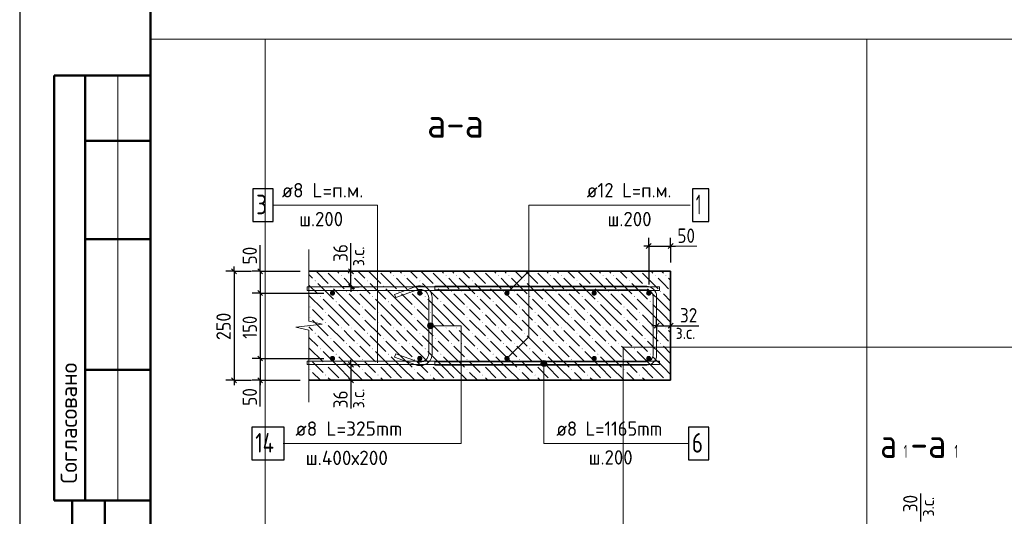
# Model space of a CAD drawing. Header units: millimetres. Extents: x 0 to 42000, y 0 to 29700.
# Tile 2 of 13: x 0 to 15048, y 8760 to 16353. Entities that reach past the tile are written whole.
import ezdxf

# ---------------------------------------------------------------- set-up
doc = ezdxf.new("R2010")
doc.units = ezdxf.units.MM
for name, color, linetype, lineweight in [('Standard', 7, 'Continuous', 25), ('ЖБ Стена верхний уровень', 7, 'Continuous', 35), ('Заголовок чертежа', 7, 'Continuous', 25), ('Позиционная метка линия выноска', 7, 'Continuous', 13), ('Примечания', 7, 'Continuous', 13), ('Стена обрамление П-обр.', 7, 'Continuous', 35), ('Стена фоновая арматура У1', 7, 'Continuous', 18), ('Стена фоновая арматура Х1', 7, 'Continuous', 35), ('Стена фоновая затяжка С-обр.', 52, 'Continuous', 25)]:
    doc.layers.add(name, color=color, linetype=linetype, lineweight=lineweight)
doc.layers.add('Размерная выноска', color=7, linetype='Continuous')
doc.styles.add('ISOCPEUR', font='txt')

msp = doc.modelspace()

# ---------------------------------------------------------------- hatches: boundary and pattern name
at = {"layer": 'ЖБ Стена верхний уровень', "linetype": 'Continuous', "lineweight": 18, "transparency": 33554687}
for points in [[(4510, 12360), (4517, 12367), (4523, 12360), (4517, 12354)], [(4910, 12440), (4917, 12447), (4923, 12440), (4917, 12434)], [(5070, 12440), (5077, 12447), (5083, 12440), (5077, 12434)], [(5310, 12360), (5317, 12367), (5323, 12360), (5317, 12354)], [(5710, 12440), (5717, 12447), (5723, 12440), (5717, 12434)], [(5870, 12440), (5877, 12447), (5883, 12440), (5877, 12434)], [(6110, 12360), (6117, 12367), (6123, 12360), (6117, 12354)], [(6510, 12440), (6517, 12447), (6523, 12440), (6517, 12434)], [(6670, 12440), (6677, 12447), (6683, 12440), (6677, 12434)], [(6910, 12360), (6917, 12367), (6923, 12360), (6917, 12354)], [(7310, 12440), (7317, 12447), (7323, 12440), (7317, 12434)], [(7470, 12440), (7477, 12447), (7483, 12440), (7477, 12434)], [(7710, 12360), (7717, 12367), (7723, 12360), (7717, 12354)], [(8110, 12440), (8117, 12447), (8123, 12440), (8117, 12434)], [(8270, 12440), (8277, 12447), (8283, 12440), (8277, 12434)], [(8510, 12360), (8517, 12367), (8523, 12360), (8517, 12354)], [(8910, 12440), (8917, 12447), (8923, 12440), (8917, 12434)], [(9070, 12440), (9077, 12447), (9083, 12440), (9077, 12434)], [(9310, 12360), (9317, 12367), (9323, 12360), (9317, 12354)], [(9710, 12440), (9717, 12447), (9723, 12440), (9717, 12434)], [(9870, 12440), (9877, 12447), (9883, 12440), (9877, 12434)], [(4750, 12280), (4757, 12287), (4763, 12280), (4757, 12274)], [(4990, 12200), (4997, 12207), (5003, 12200), (4997, 12194)], [(5150, 12200), (5157, 12207), (5163, 12200), (5157, 12194)], [(5550, 12280), (5557, 12287), (5563, 12280), (5557, 12274)], [(5790, 12200), (5797, 12207), (5803, 12200), (5797, 12194)], [(5950, 12200), (5957, 12207), (5963, 12200), (5957, 12194)], [(6350, 12280), (6357, 12287), (6363, 12280), (6357, 12274)], [(6590, 12200), (6597, 12207), (6603, 12200), (6597, 12194)], [(6750, 12200), (6757, 12207), (6763, 12200), (6757, 12194)], [(7150, 12280), (7157, 12287), (7163, 12280), (7157, 12274)], [(7390, 12200), (7397, 12207), (7403, 12200), (7397, 12194)], [(7550, 12200), (7557, 12207), (7563, 12200), (7557, 12194)], [(7950, 12280), (7957, 12287), (7963, 12280), (7957, 12274)], [(8190, 12200), (8197, 12207), (8203, 12200), (8197, 12194)], [(8350, 12200), (8357, 12207), (8363, 12200), (8357, 12194)], [(8750, 12280), (8757, 12287), (8763, 12280), (8757, 12274)], [(8990, 12200), (8997, 12207), (9003, 12200), (8997, 12194)], [(9150, 12200), (9157, 12207), (9163, 12200), (9157, 12194)], [(9550, 12280), (9557, 12287), (9563, 12280), (9557, 12274)], [(9790, 12200), (9797, 12207), (9803, 12200), (9797, 12194)], [(4590, 12120), (4597, 12127), (4603, 12120), (4597, 12114)], [(4830, 12040), (4837, 12047), (4843, 12040), (4837, 12034)], [(5390, 12120), (5397, 12127), (5403, 12120), (5397, 12114)], [(5630, 12040), (5637, 12047), (5643, 12040), (5637, 12034)], [(6190, 12120), (6197, 12127), (6203, 12120), (6197, 12114)], [(6430, 12040), (6437, 12047), (6443, 12040), (6437, 12034)], [(6990, 12120), (6997, 12127), (7003, 12120), (6997, 12114)], [(7230, 12040), (7237, 12047), (7243, 12040), (7237, 12034)], [(7790, 12120), (7797, 12127), (7803, 12120), (7797, 12114)], [(8030, 12040), (8037, 12047), (8043, 12040), (8037, 12034)], [(8590, 12120), (8597, 12127), (8603, 12120), (8597, 12114)], [(8830, 12040), (8837, 12047), (8843, 12040), (8837, 12034)], [(9390, 12120), (9397, 12127), (9403, 12120), (9397, 12114)], [(9630, 12040), (9637, 12047), (9643, 12040), (9637, 12034)], [(4430, 11960), (4437, 11967), (4443, 11960), (4437, 11954)], [(5230, 11960), (5237, 11967), (5243, 11960), (5237, 11954)], [(6030, 11960), (6037, 11967), (6043, 11960), (6037, 11954)], [(6830, 11960), (6837, 11967), (6843, 11960), (6837, 11954)], [(7630, 11960), (7637, 11967), (7643, 11960), (7637, 11954)], [(8430, 11960), (8437, 11967), (8443, 11960), (8437, 11954)], [(9230, 11960), (9237, 11967), (9243, 11960), (9237, 11954)], [(4430, 11800), (4437, 11807), (4443, 11800), (4437, 11794)], [(4670, 11880), (4677, 11887), (4683, 11880), (4677, 11874)], [(5230, 11800), (5237, 11807), (5243, 11800), (5237, 11794)], [(5470, 11880), (5477, 11887), (5483, 11880), (5477, 11874)], [(6030, 11800), (6037, 11807), (6043, 11800), (6037, 11794)], [(6270, 11880), (6277, 11887), (6283, 11880), (6277, 11874)], [(6830, 11800), (6837, 11807), (6843, 11800), (6837, 11794)], [(7070, 11880), (7077, 11887), (7083, 11880), (7077, 11874)], [(7630, 11800), (7637, 11807), (7643, 11800), (7637, 11794)], [(7870, 11880), (7877, 11887), (7883, 11880), (7877, 11874)], [(8430, 11800), (8437, 11807), (8443, 11800), (8437, 11794)], [(8670, 11880), (8677, 11887), (8683, 11880), (8677, 11874)], [(9230, 11800), (9237, 11807), (9243, 11800), (9237, 11794)], [(9470, 11880), (9477, 11887), (9483, 11880), (9477, 11874)], [(4670, 11720), (4677, 11727), (4683, 11720), (4677, 11714)], [(4910, 11640), (4917, 11647), (4923, 11640), (4917, 11634)], [(5070, 11640), (5077, 11647), (5083, 11640), (5077, 11634)], [(5470, 11720), (5477, 11727), (5483, 11720), (5477, 11714)], [(5710, 11640), (5717, 11647), (5723, 11640), (5717, 11634)], [(5870, 11640), (5877, 11647), (5883, 11640), (5877, 11634)], [(6270, 11720), (6277, 11727), (6283, 11720), (6277, 11714)], [(6510, 11640), (6517, 11647), (6523, 11640), (6517, 11634)], [(6670, 11640), (6677, 11647), (6683, 11640), (6677, 11634)], [(7070, 11720), (7077, 11727), (7083, 11720), (7077, 11714)], [(7310, 11640), (7317, 11647), (7323, 11640), (7317, 11634)], [(7470, 11640), (7477, 11647), (7483, 11640), (7477, 11634)], [(7870, 11720), (7877, 11727), (7883, 11720), (7877, 11714)], [(8110, 11640), (8117, 11647), (8123, 11640), (8117, 11634)], [(8270, 11640), (8277, 11647), (8283, 11640), (8277, 11634)], [(8670, 11720), (8677, 11727), (8683, 11720), (8677, 11714)], [(8910, 11640), (8917, 11647), (8923, 11640), (8917, 11634)], [(9070, 11640), (9077, 11647), (9083, 11640), (9077, 11634)], [(9470, 11720), (9477, 11727), (9483, 11720), (9477, 11714)], [(9710, 11640), (9717, 11647), (9723, 11640), (9717, 11634)], [(9870, 11640), (9877, 11647), (9883, 11640), (9877, 11634)], [(4510, 11560), (4517, 11567), (4523, 11560), (4517, 11554)], [(4750, 11480), (4757, 11487), (4763, 11480), (4757, 11474)], [(5310, 11560), (5317, 11567), (5323, 11560), (5317, 11554)], [(5550, 11480), (5557, 11487), (5563, 11480), (5557, 11474)], [(6110, 11560), (6117, 11567), (6123, 11560), (6117, 11554)], [(6350, 11480), (6357, 11487), (6363, 11480), (6357, 11474)], [(6910, 11560), (6917, 11567), (6923, 11560), (6917, 11554)], [(7150, 11480), (7157, 11487), (7163, 11480), (7157, 11474)], [(7710, 11560), (7717, 11567), (7723, 11560), (7717, 11554)], [(7950, 11480), (7957, 11487), (7963, 11480), (7957, 11474)], [(8510, 11560), (8517, 11567), (8523, 11560), (8517, 11554)], [(8750, 11480), (8757, 11487), (8763, 11480), (8757, 11474)], [(9310, 11560), (9317, 11567), (9323, 11560), (9317, 11554)], [(9550, 11480), (9557, 11487), (9563, 11480), (9557, 11474)], [(4590, 11320), (4597, 11327), (4603, 11320), (4597, 11314)], [(4990, 11400), (4997, 11407), (5003, 11400), (4997, 11394)], [(5150, 11400), (5157, 11407), (5163, 11400), (5157, 11394)], [(5390, 11320), (5397, 11327), (5403, 11320), (5397, 11314)], [(5790, 11400), (5797, 11407), (5803, 11400), (5797, 11394)], [(5950, 11400), (5957, 11407), (5963, 11400), (5957, 11394)], [(6190, 11320), (6197, 11327), (6203, 11320), (6197, 11314)], [(6590, 11400), (6597, 11407), (6603, 11400), (6597, 11394)], [(6750, 11400), (6757, 11407), (6763, 11400), (6757, 11394)], [(6990, 11320), (6997, 11327), (7003, 11320), (6997, 11314)], [(7390, 11400), (7397, 11407), (7403, 11400), (7397, 11394)], [(7550, 11400), (7557, 11407), (7563, 11400), (7557, 11394)], [(7790, 11320), (7797, 11327), (7803, 11320), (7797, 11314)], [(8190, 11400), (8197, 11407), (8203, 11400), (8197, 11394)], [(8350, 11400), (8357, 11407), (8363, 11400), (8357, 11394)], [(8590, 11320), (8597, 11327), (8603, 11320), (8597, 11314)], [(8990, 11400), (8997, 11407), (9003, 11400), (8997, 11394)], [(9150, 11400), (9157, 11407), (9163, 11400), (9157, 11394)], [(9390, 11320), (9397, 11327), (9403, 11320), (9397, 11314)], [(9790, 11400), (9797, 11407), (9803, 11400), (9797, 11394)], [(4430, 11160), (4437, 11167), (4443, 11160), (4437, 11154)], [(4830, 11240), (4837, 11247), (4843, 11240), (4837, 11234)], [(5230, 11160), (5237, 11167), (5243, 11160), (5237, 11154)], [(5630, 11240), (5637, 11247), (5643, 11240), (5637, 11234)], [(6030, 11160), (6037, 11167), (6043, 11160), (6037, 11154)], [(6430, 11240), (6437, 11247), (6443, 11240), (6437, 11234)], [(6830, 11160), (6837, 11167), (6843, 11160), (6837, 11154)], [(7230, 11240), (7237, 11247), (7243, 11240), (7237, 11234)], [(7630, 11160), (7637, 11167), (7643, 11160), (7637, 11154)], [(8030, 11240), (8037, 11247), (8043, 11240), (8037, 11234)], [(8430, 11160), (8437, 11167), (8443, 11160), (8437, 11154)], [(8830, 11240), (8837, 11247), (8843, 11240), (8837, 11234)], [(9230, 11160), (9237, 11167), (9243, 11160), (9237, 11154)], [(9630, 11240), (9637, 11247), (9643, 11240), (9637, 11234)], [(4430, 11000), (4437, 11007), (4443, 11000), (4437, 10994)], [(4670, 11080), (4677, 11087), (4683, 11080), (4677, 11074)], [(5230, 11000), (5237, 11007), (5243, 11000), (5237, 10994)], [(5470, 11080), (5477, 11087), (5483, 11080), (5477, 11074)], [(6030, 11000), (6037, 11007), (6043, 11000), (6037, 10994)], [(6270, 11080), (6277, 11087), (6283, 11080), (6277, 11074)], [(6830, 11000), (6837, 11007), (6843, 11000), (6837, 10994)], [(7070, 11080), (7077, 11087), (7083, 11080), (7077, 11074)], [(7630, 11000), (7637, 11007), (7643, 11000), (7637, 10994)], [(7870, 11080), (7877, 11087), (7883, 11080), (7877, 11074)], [(8430, 11000), (8437, 11007), (8443, 11000), (8437, 10994)], [(8670, 11080), (8677, 11087), (8683, 11080), (8677, 11074)], [(9230, 11000), (9237, 11007), (9243, 11000), (9237, 10994)], [(9470, 11080), (9477, 11087), (9483, 11080), (9477, 11074)], [(4670, 10920), (4677, 10927), (4683, 10920), (4677, 10914)], [(4910, 10840), (4917, 10847), (4923, 10840)], [(5070, 10840), (5077, 10847), (5083, 10840)], [(5470, 10920), (5477, 10927), (5483, 10920), (5477, 10914)], [(5710, 10840), (5717, 10847), (5723, 10840)], [(5870, 10840), (5877, 10847), (5883, 10840)], [(6270, 10920), (6277, 10927), (6283, 10920), (6277, 10914)], [(6510, 10840), (6517, 10847), (6523, 10840)], [(6670, 10840), (6677, 10847), (6683, 10840)], [(7070, 10920), (7077, 10927), (7083, 10920), (7077, 10914)], [(7310, 10840), (7317, 10847), (7323, 10840)], [(7470, 10840), (7477, 10847), (7483, 10840)], [(7870, 10920), (7877, 10927), (7883, 10920), (7877, 10914)], [(8110, 10840), (8117, 10847), (8123, 10840)], [(8270, 10840), (8277, 10847), (8283, 10840)], [(8670, 10920), (8677, 10927), (8683, 10920), (8677, 10914)], [(8910, 10840), (8917, 10847), (8923, 10840)], [(9070, 10840), (9077, 10847), (9083, 10840)], [(9470, 10920), (9477, 10927), (9483, 10920), (9477, 10914)], [(9710, 10840), (9717, 10847), (9723, 10840)], [(9870, 10840), (9877, 10847), (9883, 10840)]]:
    msp.add_hatch(color=7, dxfattribs=at).paths.add_polyline_path(points, flags=16)
at = {"layer": 'Позиционная метка линия выноска', "linetype": 'Continuous', "lineweight": 13, "transparency": 33554687}
for points in [[(6239, 11651), (6239, 11696), (6233, 11674)], [(6256, 11635), (6256, 11712), (6239, 11696)], [(6256, 11635), (6239, 11696), (6239, 11651)], [(6278, 11629), (6278, 11719), (6256, 11712)], [(6278, 11629), (6256, 11712), (6256, 11635)], [(6301, 11635), (6301, 11712), (6278, 11719)], [(6301, 11635), (6278, 11719), (6278, 11629)], [(6317, 11651), (6317, 11696), (6301, 11712)], [(6317, 11651), (6301, 11712), (6301, 11635)], [(6317, 11696), (6317, 11651), (6323, 11674)], [(7973, 11120), (8050, 11120), (8034, 11136)], [(7973, 11120), (8034, 11136), (7989, 11136)], [(7989, 11136), (8034, 11136), (8011, 11142)], [(7966, 11097), (8056, 11097), (8050, 11120)], [(7966, 11097), (8050, 11120), (7973, 11120)], [(7973, 11075), (8056, 11097), (7966, 11097)], [(7973, 11075), (8050, 11075), (8056, 11097)], [(7989, 11058), (8050, 11075), (7973, 11075)], [(7989, 11058), (8034, 11058), (8050, 11075)], [(8034, 11058), (7989, 11058), (8011, 11052)]]:
    msp.add_hatch(color=7, dxfattribs=at).paths.add_polyline_path(points)
at = {"layer": 'Стена фоновая арматура Х1', "linetype": 'Continuous', "lineweight": 18, "transparency": 33554687}
for points in [[(4820, 12174), (4817, 12189), (4809, 12202), (4796, 12211), (4780, 12214), (4765, 12211), (4752, 12202), (4743, 12189), (4740, 12174), (4743, 12158), (4752, 12145), (4765, 12137), (4780, 12134), (4796, 12137), (4809, 12145), (4817, 12158)], [(6154, 12174), (6151, 12189), (6142, 12202), (6129, 12211), (6114, 12214), (6098, 12211), (6085, 12202), (6077, 12189), (6074, 12174), (6077, 12158), (6085, 12145), (6098, 12137), (6114, 12134), (6129, 12137), (6142, 12145), (6151, 12158)], [(7487, 12174), (7484, 12189), (7475, 12202), (7462, 12211), (7447, 12214), (7432, 12211), (7419, 12202), (7410, 12189), (7407, 12174), (7410, 12158), (7419, 12145), (7432, 12137), (7447, 12134), (7462, 12137), (7475, 12145), (7484, 12158)], [(8820, 12174), (8817, 12189), (8809, 12202), (8796, 12211), (8780, 12214), (8765, 12211), (8752, 12202), (8743, 12189), (8740, 12174), (8743, 12158), (8752, 12145), (8765, 12137), (8780, 12134), (8796, 12137), (8809, 12145), (8817, 12158)], [(9654, 12174), (9651, 12189), (9642, 12202), (9629, 12211), (9614, 12214), (9598, 12211), (9585, 12202), (9577, 12189), (9574, 12174), (9577, 12158), (9585, 12145), (9598, 12137), (9614, 12134), (9629, 12137), (9642, 12145), (9651, 12158)], [(4820, 11174), (4817, 11189), (4809, 11202), (4796, 11211), (4780, 11214), (4765, 11211), (4752, 11202), (4743, 11189), (4740, 11174), (4743, 11158), (4752, 11145), (4765, 11137), (4780, 11134), (4796, 11137), (4809, 11145), (4817, 11158)], [(6154, 11174), (6151, 11189), (6142, 11202), (6129, 11211), (6114, 11214), (6098, 11211), (6085, 11202), (6077, 11189), (6074, 11174), (6077, 11158), (6085, 11145), (6098, 11137), (6114, 11134), (6129, 11137), (6142, 11145), (6151, 11158)], [(7487, 11174), (7484, 11189), (7475, 11202), (7462, 11211), (7447, 11214), (7432, 11211), (7419, 11202), (7410, 11189), (7407, 11174), (7410, 11158), (7419, 11145), (7432, 11137), (7447, 11134), (7462, 11137), (7475, 11145), (7484, 11158)], [(8820, 11174), (8817, 11189), (8809, 11202), (8796, 11211), (8780, 11214), (8765, 11211), (8752, 11202), (8743, 11189), (8740, 11174), (8743, 11158), (8752, 11145), (8765, 11137), (8780, 11134), (8796, 11137), (8809, 11145), (8817, 11158)], [(9654, 11174), (9651, 11189), (9642, 11202), (9629, 11211), (9614, 11214), (9598, 11211), (9585, 11202), (9577, 11189), (9574, 11174), (9577, 11158), (9585, 11145), (9598, 11137), (9614, 11134), (9629, 11137), (9642, 11145), (9651, 11158)]]:
    msp.add_hatch(color=7, dxfattribs=at).paths.add_polyline_path(points)

# ---------------------------------------------------------------- linework, layer by layer
at = {"layer": 'Standard', "color": 7, "linetype": 'Continuous', "lineweight": 25, "transparency": 33554687}
for p, q in [((2000, 29200), (2000, 1058)), ((9576, 12854), (9651, 12929)), ((9910, 12854), (9985, 12929)), ((3238, 12545), (3313, 12470)), ((3638, 12545), (3713, 12470)), ((5100, 12470), (5025, 12545)), ((3638, 12211), (3713, 12136)), ((5100, 12230), (5025, 12305)), ((9696, 11636), (9771, 11711)), ((9910, 11636), (9985, 11711)), ((3638, 11211), (3713, 11136)), ((5025, 11118), (5100, 11043)), ((3238, 10878), (3313, 10803)), ((3638, 10878), (3713, 10803)), ((5025, 10878), (5100, 10803))]:
    msp.add_line(p, q, dxfattribs=at)
at = {"layer": 'Standard', "color": 254, "linetype": 'Continuous', "lineweight": 13, "true_color": 0xc4c4ff, "transparency": 33554687}
msp.add_line((3754, 16056), (3754, 5891), dxfattribs=at)
at = {"layer": 'Standard', "color": 7, "linetype": 'Continuous', "lineweight": 50, "transparency": 33554687}
for p, q in [((6, 15500), (0, 15500)), ((2000, 15500), (527, 15500)), ((527, 15500), (527, 9000)), ((527, 15500), (527, 9000)), ((1000, 15500), (1000, 9000)), ((2000, 14500), (1000, 14500)), ((2000, 13000), (1000, 13000)), ((2000, 11000), (1000, 11000)), ((0, 9000), (6, 9000)), ((527, 9000), (2000, 9000)), ((800, 500), (800, 9000)), ((800, 500), (800, 9000)), ((1300, 500), (1300, 9000))]:
    msp.add_line(p, q, dxfattribs=at)
at = {"layer": 'Standard', "color": 7, "linetype": 'Continuous', "lineweight": 13, "transparency": 33554687}
msp.add_line((1500, 15500), (1500, 9000), dxfattribs=at)
at = {"layer": 'Standard', "color": 7, "linetype": 'Continuous', "lineweight": -3, "transparency": 33554687}
for p, q in [((9614, 12891), (9614, 13016)), ((9947, 12891), (9947, 13016)), ((9614, 12891), (9539, 12891)), ((9614, 12891), (9614, 12766)), ((9614, 12891), (9614, 12307)), ((9614, 12891), (9947, 12891)), ((9947, 12891), (9947, 12766)), ((9947, 12891), (9947, 12640)), ((9947, 12891), (10022, 12891)), ((3276, 12507), (3151, 12507)), ((3276, 12507), (3276, 12582)), ((3276, 12507), (3401, 12507)), ((3276, 12507), (3542, 12507)), ((3276, 12507), (3276, 10840)), ((3676, 12507), (3551, 12507)), ((3676, 12507), (3676, 12582)), ((3676, 12507), (3801, 12507)), ((3676, 12507), (4288, 12507)), ((3676, 12507), (3676, 12174)), ((5063, 12507), (4938, 12507)), ((5063, 12507), (5063, 12582)), ((5063, 12507), (5188, 12507)), ((5063, 12267), (5063, 12507)), ((5063, 12267), (4938, 12267)), ((5063, 12267), (5188, 12267)), ((5063, 12267), (5063, 12192)), ((3676, 12174), (3551, 12174)), ((3676, 12174), (3801, 12174)), ((3676, 12174), (4647, 12174)), ((3676, 12174), (3676, 11174)), ((9734, 11674), (9734, 11799)), ((9947, 11674), (9947, 11799)), ((9734, 11674), (9659, 11674)), ((9734, 11674), (9734, 11549)), ((9734, 11674), (9947, 11674)), ((9947, 11674), (9947, 11549)), ((9947, 11674), (10022, 11674)), ((3676, 11174), (3551, 11174)), ((3676, 11174), (3801, 11174)), ((3676, 11174), (4647, 11174)), ((3676, 11174), (3676, 10840)), ((5063, 11080), (5063, 11155)), ((5063, 11080), (4938, 11080)), ((5063, 11080), (5188, 11080)), ((5063, 11080), (5063, 10840)), ((3276, 10840), (3151, 10840)), ((3276, 10840), (3401, 10840)), ((3276, 10840), (3542, 10840)), ((3276, 10840), (3276, 10765)), ((3676, 10840), (3551, 10840)), ((3676, 10840), (3801, 10840)), ((3676, 10840), (4288, 10840)), ((3676, 10840), (3676, 10765)), ((5063, 10840), (4938, 10840)), ((5063, 10840), (5188, 10840)), ((5063, 10840), (5063, 10765))]:
    msp.add_line(p, q, dxfattribs=at)
at = {"layer": 'Standard', "color": 7, "linetype": 'Continuous', "lineweight": 25, "transparency": 33554687}
msp.add_lwpolyline([(0, 0), (42000, 0), (42000, 29700), (0, 29700), (0, 0)], close=True, dxfattribs=at)
at = {"layer": 'Standard', "color": 7, "linetype": 'Continuous', "lineweight": 50, "transparency": 33554687}
msp.add_lwpolyline([(2000, 29200), (41500, 29200), (41500, 500), (2000, 500), (2000, 29200)], close=True, dxfattribs=at)
at = {"layer": 'Standard', "color": 7, "linetype": 'Continuous', "lineweight": 13, "transparency": 33554687}
for points in [[(41500, 29200), (2000, 29200), (2000, 6000), (41500, 6000), (41500, 29200)], [(2000, 16056), (2000, 500), (17556, 500), (17556, 16056), (2000, 16056)]]:
    msp.add_lwpolyline(points, dxfattribs=at)
at = {"layer": 'Standard', "color": 254, "linetype": 'Continuous', "lineweight": 13, "true_color": 0xc4c4ff, "transparency": 33554687}
for points in [[(3754, 5891), (12945, 5891), (12945, 16056)], [(9225, 1910), (16158, 1910), (16158, 11345), (9225, 11345), (9225, 1910)]]:
    msp.add_lwpolyline(points, dxfattribs=at)
at = {"layer": 'ЖБ Стена верхний уровень', "color": 7, "linetype": 'Continuous', "lineweight": 35, "transparency": 33554687}
for p, q in [((9947, 12507), (4421, 12507)), ((9947, 10840), (9947, 12507)), ((4421, 10840), (9947, 10840))]:
    msp.add_line(p, q, dxfattribs=at)
at = {"layer": 'ЖБ Стена верхний уровень', "color": 9, "linetype": 'Continuous', "lineweight": 18, "true_color": 0xc7c7c7, "transparency": 33554687}
for p, q in [((4530, 12507), (4717, 12320)), ((4850, 12507), (4877, 12480)), ((5010, 12507), (5037, 12480)), ((5170, 12507), (5277, 12400)), ((5330, 12507), (5517, 12320)), ((5650, 12507), (5677, 12480)), ((5810, 12507), (5837, 12480)), ((5970, 12507), (6077, 12400)), ((6130, 12507), (6317, 12320)), ((6450, 12507), (6477, 12480)), ((6610, 12507), (6637, 12480)), ((6770, 12507), (6877, 12400)), ((6930, 12507), (7117, 12320)), ((7250, 12507), (7277, 12480)), ((7410, 12507), (7437, 12480)), ((7570, 12507), (7677, 12400)), ((7730, 12507), (7917, 12320)), ((8050, 12507), (8077, 12480)), ((8210, 12507), (8237, 12480)), ((8370, 12507), (8477, 12400)), ((8530, 12507), (8717, 12320)), ((8850, 12507), (8877, 12480)), ((9010, 12507), (9037, 12480)), ((9170, 12507), (9277, 12400)), ((9330, 12507), (9517, 12320)), ((9650, 12507), (9677, 12480)), ((9810, 12507), (9837, 12480)), ((4421, 12456), (4477, 12400)), ((4717, 12480), (4957, 12240)), ((5037, 12320), (4957, 12400)), ((5117, 12400), (5357, 12160)), ((5517, 12480), (5757, 12240)), ((5837, 12320), (5757, 12400)), ((5917, 12400), (6157, 12160)), ((6317, 12480), (6557, 12240)), ((6637, 12320), (6557, 12400)), ((6717, 12400), (6957, 12160)), ((7117, 12480), (7357, 12240)), ((7437, 12320), (7357, 12400)), ((7517, 12400), (7757, 12160)), ((7917, 12480), (8157, 12240)), ((8237, 12320), (8157, 12400)), ((8317, 12400), (8557, 12160)), ((8717, 12480), (8957, 12240)), ((9037, 12320), (8957, 12400)), ((9117, 12400), (9357, 12160)), ((9517, 12480), (9757, 12240)), ((9837, 12320), (9757, 12400)), ((9917, 12400), (9947, 12370)), ((4421, 12296), (4557, 12160)), ((4557, 12320), (4797, 12080)), ((5037, 12000), (4797, 12240)), ((5117, 12240), (5037, 12320)), ((5357, 12320), (5597, 12080)), ((5837, 12000), (5597, 12240)), ((5917, 12240), (5837, 12320)), ((6157, 12320), (6397, 12080)), ((6637, 12000), (6397, 12240)), ((6717, 12240), (6637, 12320)), ((6957, 12320), (7197, 12080)), ((7437, 12000), (7197, 12240)), ((7517, 12240), (7437, 12320)), ((7757, 12320), (7997, 12080)), ((8237, 12000), (7997, 12240)), ((8317, 12240), (8237, 12320)), ((8557, 12320), (8797, 12080)), ((9037, 12000), (8797, 12240)), ((9117, 12240), (9037, 12320)), ((9357, 12320), (9597, 12080)), ((9837, 12000), (9597, 12240)), ((9917, 12240), (9837, 12320)), ((4421, 12136), (4637, 11920)), ((4877, 11840), (4637, 12080)), ((5037, 12160), (5197, 12000)), ((5197, 12160), (5437, 11920)), ((5677, 11840), (5437, 12080)), ((5837, 12160), (5997, 12000)), ((5997, 12160), (6237, 11920)), ((6477, 11840), (6237, 12080)), ((6637, 12160), (6797, 12000)), ((6797, 12160), (7037, 11920)), ((7277, 11840), (7037, 12080)), ((7437, 12160), (7597, 12000)), ((7597, 12160), (7837, 11920)), ((8077, 11840), (7837, 12080)), ((8237, 12160), (8397, 12000)), ((8397, 12160), (8637, 11920)), ((8877, 11840), (8637, 12080)), ((9037, 12160), (9197, 12000)), ((9197, 12160), (9437, 11920)), ((9677, 11840), (9437, 12080)), ((9837, 12160), (9947, 12050)), ((4557, 11840), (4477, 11920)), ((4877, 12000), (5037, 11840)), ((5037, 12000), (5197, 11840)), ((5357, 11840), (5277, 11920)), ((5677, 12000), (5837, 11840)), ((5837, 12000), (5997, 11840)), ((6157, 11840), (6077, 11920)), ((6477, 12000), (6637, 11840)), ((6637, 12000), (6797, 11840)), ((6957, 11840), (6877, 11920)), ((7277, 12000), (7437, 11840)), ((7437, 12000), (7597, 11840)), ((7757, 11840), (7677, 11920)), ((8077, 12000), (8237, 11840)), ((8237, 12000), (8397, 11840)), ((8557, 11840), (8477, 11920)), ((8877, 12000), (9037, 11840)), ((9037, 12000), (9197, 11840)), ((9357, 11840), (9277, 11920)), ((9677, 12000), (9837, 11840)), ((9837, 12000), (9947, 11890)), ((4477, 11760), (4717, 11520)), ((4637, 11760), (4557, 11840)), ((4717, 11840), (4877, 11680)), ((4877, 11840), (5037, 11680)), ((5037, 11840), (5277, 11600)), ((5277, 11760), (5517, 11520)), ((5437, 11760), (5357, 11840)), ((5517, 11840), (5677, 11680)), ((5677, 11840), (5837, 11680)), ((5837, 11840), (6077, 11600)), ((6077, 11760), (6317, 11520)), ((6237, 11760), (6157, 11840)), ((6317, 11840), (6477, 11680)), ((6477, 11840), (6637, 11680)), ((6637, 11840), (6877, 11600)), ((6877, 11760), (7117, 11520)), ((7037, 11760), (6957, 11840)), ((7117, 11840), (7277, 11680)), ((7277, 11840), (7437, 11680)), ((7437, 11840), (7677, 11600)), ((7677, 11760), (7917, 11520)), ((7837, 11760), (7757, 11840)), ((7917, 11840), (8077, 11680)), ((8077, 11840), (8237, 11680)), ((8237, 11840), (8477, 11600)), ((8477, 11760), (8717, 11520)), ((8637, 11760), (8557, 11840)), ((8717, 11840), (8877, 11680)), ((8877, 11840), (9037, 11680)), ((9037, 11840), (9277, 11600)), ((9277, 11760), (9517, 11520)), ((9437, 11760), (9357, 11840)), ((9517, 11840), (9677, 11680)), ((9677, 11840), (9837, 11680)), ((9837, 11840), (9947, 11730)), ((4421, 11656), (4477, 11600)), ((4717, 11680), (4957, 11440)), ((5037, 11520), (4957, 11600)), ((5117, 11600), (5357, 11360)), ((5517, 11680), (5757, 11440)), ((5837, 11520), (5757, 11600)), ((5917, 11600), (6157, 11360)), ((6317, 11680), (6557, 11440)), ((6637, 11520), (6557, 11600)), ((6717, 11600), (6957, 11360)), ((7117, 11680), (7357, 11440)), ((7437, 11520), (7357, 11600)), ((7517, 11600), (7757, 11360)), ((7917, 11680), (8157, 11440)), ((8237, 11520), (8157, 11600)), ((8317, 11600), (8557, 11360)), ((8717, 11680), (8957, 11440)), ((9037, 11520), (8957, 11600)), ((9117, 11600), (9357, 11360)), ((9517, 11680), (9757, 11440)), ((9837, 11520), (9757, 11600)), ((9917, 11600), (9947, 11570)), ((4421, 11496), (4557, 11360)), ((4557, 11520), (4797, 11280)), ((5037, 11200), (4797, 11440)), ((5117, 11440), (5037, 11520)), ((5357, 11520), (5597, 11280)), ((5837, 11200), (5597, 11440)), ((5917, 11440), (5837, 11520)), ((6157, 11520), (6397, 11280)), ((6637, 11200), (6397, 11440)), ((6717, 11440), (6637, 11520)), ((6957, 11520), (7197, 11280)), ((7437, 11200), (7197, 11440)), ((7517, 11440), (7437, 11520)), ((7757, 11520), (7997, 11280)), ((8237, 11200), (7997, 11440)), ((8317, 11440), (8237, 11520)), ((8557, 11520), (8797, 11280)), ((9037, 11200), (8797, 11440)), ((9117, 11440), (9037, 11520)), ((9357, 11520), (9597, 11280)), ((9837, 11200), (9597, 11440)), ((9917, 11440), (9837, 11520)), ((4421, 11336), (4637, 11120)), ((5037, 11360), (5197, 11200)), ((5197, 11360), (5437, 11120)), ((5837, 11360), (5997, 11200)), ((5997, 11360), (6237, 11120)), ((6637, 11360), (6797, 11200)), ((6797, 11360), (7037, 11120)), ((7437, 11360), (7597, 11200)), ((7597, 11360), (7837, 11120)), ((8237, 11360), (8397, 11200)), ((8397, 11360), (8637, 11120)), ((9037, 11360), (9197, 11200)), ((9197, 11360), (9437, 11120)), ((9837, 11360), (9947, 11250)), ((4877, 11040), (4637, 11280)), ((4877, 11200), (5037, 11040)), ((5037, 11200), (5197, 11040)), ((5677, 11040), (5437, 11280)), ((5677, 11200), (5837, 11040)), ((5837, 11200), (5997, 11040)), ((6477, 11040), (6237, 11280)), ((6477, 11200), (6637, 11040)), ((6637, 11200), (6797, 11040)), ((7277, 11040), (7037, 11280)), ((7277, 11200), (7437, 11040)), ((7437, 11200), (7597, 11040)), ((8077, 11040), (7837, 11280)), ((8077, 11200), (8237, 11040)), ((8237, 11200), (8397, 11040)), ((8877, 11040), (8637, 11280)), ((8877, 11200), (9037, 11040)), ((9037, 11200), (9197, 11040)), ((9677, 11040), (9437, 11280)), ((9677, 11200), (9837, 11040)), ((9837, 11200), (9947, 11090)), ((4557, 11040), (4477, 11120)), ((4637, 10960), (4557, 11040)), ((4717, 11040), (4877, 10880)), ((4877, 11040), (5037, 10880)), ((5037, 11040), (5237, 10840)), ((5357, 11040), (5277, 11120)), ((5437, 10960), (5357, 11040)), ((5517, 11040), (5677, 10880)), ((5677, 11040), (5837, 10880)), ((5837, 11040), (6037, 10840)), ((6157, 11040), (6077, 11120)), ((6237, 10960), (6157, 11040)), ((6317, 11040), (6477, 10880)), ((6477, 11040), (6637, 10880)), ((6637, 11040), (6837, 10840)), ((6957, 11040), (6877, 11120)), ((7037, 10960), (6957, 11040)), ((7117, 11040), (7277, 10880)), ((7277, 11040), (7437, 10880)), ((7437, 11040), (7637, 10840)), ((7757, 11040), (7677, 11120)), ((7837, 10960), (7757, 11040)), ((7917, 11040), (8077, 10880)), ((8077, 11040), (8237, 10880)), ((8237, 11040), (8437, 10840)), ((8557, 11040), (8477, 11120)), ((8637, 10960), (8557, 11040)), ((8717, 11040), (8877, 10880)), ((8877, 11040), (9037, 10880)), ((9037, 11040), (9237, 10840)), ((9357, 11040), (9277, 11120)), ((9437, 10960), (9357, 11040)), ((9517, 11040), (9677, 10880)), ((9677, 11040), (9837, 10880)), ((9837, 11040), (9947, 10930)), ((4421, 10856), (4437, 10840)), ((4477, 10960), (4597, 10840)), ((4717, 10880), (4757, 10840)), ((5277, 10960), (5397, 10840)), ((5517, 10880), (5557, 10840)), ((6077, 10960), (6197, 10840)), ((6317, 10880), (6357, 10840)), ((6877, 10960), (6997, 10840)), ((7117, 10880), (7157, 10840)), ((7677, 10960), (7797, 10840)), ((7917, 10880), (7957, 10840)), ((8477, 10960), (8597, 10840)), ((8717, 10880), (8757, 10840)), ((9277, 10960), (9397, 10840)), ((9517, 10880), (9557, 10840))]:
    msp.add_line(p, q, dxfattribs=at)
at = {"layer": 'Позиционная метка линия выноска', "color": 7, "linetype": 'Continuous', "lineweight": 13, "transparency": 33554687}
for p, q in [((7780, 13518), (10247, 13518)), ((7447, 12174), (7780, 12507)), ((6233, 11674), (6233, 11674)), ((6278, 11719), (6278, 11719)), ((6278, 11629), (6278, 11629)), ((6323, 11674), (6323, 11674)), ((8011, 11142), (8011, 11142)), ((7966, 11097), (7966, 11097)), ((8011, 11052), (8011, 11052)), ((8056, 11097), (8056, 11097))]:
    msp.add_line(p, q, dxfattribs=at)
for points in [[(5466, 11107), (5466, 13518), (3875, 13518)], [(7780, 13518), (7780, 11507), (7447, 11174)], [(4025, 9874), (6745, 9874), (6745, 11674), (6278, 11674)], [(10223, 9874), (8011, 9874), (8011, 11097)]]:
    msp.add_lwpolyline(points, dxfattribs=at)
for centre in [(6278, 11674), (8011, 11097)]:
    msp.add_circle(centre, 45, dxfattribs=at)
at = {"layer": 'Примечания', "color": 7, "linetype": 'Continuous', "lineweight": 13, "transparency": 33554687}
for p, q in [((4421, 12840), (4421, 12840)), ((4421, 11744), (4421, 12840)), ((4621, 11697), (4421, 11744)), ((4221, 11650), (4621, 11697)), ((4421, 11604), (4221, 11650)), ((4421, 10507), (4421, 11604))]:
    msp.add_line(p, q, dxfattribs=at)
at = {"layer": 'Размерная выноска', "color": 7, "linetype": 'Continuous', "lineweight": -3, "transparency": 33554687}
for p, q in [((3676, 12507), (3676, 12907)), ((5063, 12507), (5063, 12937)), ((9947, 11674), (10377, 11674)), ((3676, 10440), (3676, 10840)), ((5063, 10840), (5063, 10410)), ((13772, 8679), (13772, 9109))]:
    msp.add_line(p, q, dxfattribs=at)
at = {"layer": 'Размерная выноска', "color": 7, "linetype": 'Continuous', "lineweight": 13, "transparency": 33554687}
msp.add_line((9947, 12891), (10347, 12891), dxfattribs=at)
at = {"layer": 'Стена обрамление П-обр.', "color": 7, "linetype": 'Continuous', "lineweight": 13, "transparency": 33554687}
msp.add_lwpolyline([(6347, 12277), (9584, 12277), (9611, 12273), (9640, 12264), (9666, 12249), (9688, 12231), (9706, 12209), (9721, 12183), (9730, 12155), (9734, 12127), (9734, 11220), (9730, 11193), (9721, 11164), (9706, 11138), (9688, 11116), (9666, 11098), (9640, 11084), (9611, 11074), (9584, 11070), (6347, 11070), (6347, 11124), (9580, 11124), (9599, 11126), (9618, 11133), (9636, 11142), (9650, 11154), (9662, 11168), (9672, 11186), (9678, 11205), (9680, 11224), (9680, 12124), (9678, 12142), (9672, 12162), (9662, 12179), (9650, 12193), (9636, 12205), (9618, 12215), (9599, 12221), (9580, 12224), (6347, 12224), (6347, 12277)], dxfattribs=at)
at = {"layer": 'Стена обрамление П-обр.', "color": 7, "linetype": 'Continuous', "lineweight": 25, "transparency": 33554687}
msp.add_lwpolyline([(10223, 9624), (10533, 9624), (10533, 10124), (10223, 10124), (10223, 9624)], dxfattribs=at)
at = {"layer": 'Стена фоновая арматура У1', "color": 7, "linetype": 'Continuous', "lineweight": 25, "transparency": 33554687}
msp.add_lwpolyline([(3565, 13268), (3875, 13268), (3875, 13768), (3565, 13768), (3565, 13268)], dxfattribs=at)
at = {"layer": 'Стена фоновая арматура У1', "color": 7, "linetype": 'Continuous', "lineweight": 13, "transparency": 33554687}
for points in [[(9780, 12214), (4394, 12214), (4394, 12267), (9780, 12267), (9780, 12214)], [(9780, 11080), (4394, 11080), (4394, 11134), (9780, 11134), (9780, 11080)]]:
    msp.add_lwpolyline(points, dxfattribs=at)
at = {"layer": 'Стена фоновая арматура Х1', "color": 7, "linetype": 'Continuous', "lineweight": 25, "transparency": 33554687}
msp.add_lwpolyline([(10283, 13268), (10533, 13268), (10533, 13768), (10283, 13768), (10283, 13268)], dxfattribs=at)
at = {"layer": 'Стена фоновая затяжка С-обр.', "color": 98, "linetype": 'Continuous', "lineweight": 13, "true_color": 0x005000, "transparency": 33554687}
msp.add_lwpolyline([(5729, 12154), (6056, 12273), (6063, 12275), (6071, 12278), (6078, 12279), (6086, 12281), (6093, 12282), (6101, 12283), (6109, 12283), (6116, 12284), (6127, 12284), (6160, 12279), (6193, 12268), (6225, 12251), (6250, 12229), (6272, 12203), (6289, 12172), (6300, 12138), (6305, 12106), (6305, 11242), (6300, 11209), (6289, 11175), (6272, 11144), (6250, 11118), (6225, 11097), (6193, 11079), (6160, 11068), (6127, 11064), (6116, 11064), (6109, 11064), (6101, 11065), (6093, 11065), (6086, 11067), (6078, 11068), (6071, 11070), (6063, 11072), (6056, 11074), (5729, 11194), (5747, 11244), (6074, 11125), (6079, 11123), (6084, 11121), (6090, 11120), (6095, 11119), (6100, 11118), (6106, 11118), (6111, 11117), (6117, 11117), (6123, 11117), (6147, 11120), (6172, 11128), (6194, 11141), (6212, 11156), (6228, 11174), (6240, 11197), (6248, 11221), (6251, 11245), (6251, 12102), (6248, 12126), (6240, 12151), (6228, 12173), (6212, 12191), (6194, 12206), (6172, 12219), (6147, 12227), (6123, 12230), (6117, 12230), (6111, 12230), (6106, 12230), (6100, 12229), (6095, 12228), (6090, 12227), (6084, 12226), (6079, 12224), (6074, 12223), (5747, 12104), (5729, 12154)], dxfattribs=at)
at = {"layer": 'Стена фоновая затяжка С-обр.', "color": 7, "linetype": 'Continuous', "lineweight": 25, "transparency": 33554687}
msp.add_lwpolyline([(3550, 9624), (4040, 9624), (4040, 10124), (3550, 10124), (3550, 9624)], dxfattribs=at)

# ---------------------------------------------------------------- texts
at = {"layer": 'Standard', "color": 7, "linetype": 'Continuous', "lineweight": 25, "transparency": 33554687, "char_height": 220, "attachment_point": 7, "style": 'ISOCPEUR'}
for s, insert, width in [('\\W0.87;50', (10051, 12941), 403.92), ('\\W0.87;32', (10090, 11724), 403.93), ('\\W0.97;ш.400х200', (4370, 9544), 1469.55)]:
    msp.add_mtext(s, dxfattribs=dict(at, insert=insert, width=width))
at = {"layer": 'Standard', "color": 7, "linetype": 'Continuous', "lineweight": 18, "transparency": 33554687, "char_height": 200, "attachment_point": 7, "rotation": 90, "style": 'ISOCPEUR'}
for insert, width in [((5266, 12585), 459.94), ((5266, 10412), 459.96), ((13975, 8757), 459.95)]:
    msp.add_mtext('\\W0.90;з.с.', dxfattribs=dict(at, insert=insert, width=width))
at = {"layer": 'Standard', "color": 7, "linetype": 'Continuous', "lineweight": 25, "transparency": 33554687, "char_height": 220, "attachment_point": 7, "rotation": 90, "style": 'ISOCPEUR'}
for s, insert, width in [('\\W0.87;50', (3626, 12611), 403.92), ('\\W0.87;36', (5013, 12650), 403.92), ('\\W0.91;250', (3226, 11454), 561.98), ('\\W0.83;150', (3626, 11476), 508.57), ('\\W0.87;50', (3626, 10450), 403.93), ('\\W0.87;36', (5013, 10411), 403.92), ('\\W0.87;30', (13722, 8822), 403.92)]:
    msp.add_mtext(s, dxfattribs=dict(at, insert=insert, width=width))
at = {"layer": 'Standard', "color": 7, "linetype": 'Continuous', "lineweight": 18, "transparency": 33554687, "insert": (10025, 11471), "char_height": 200, "width": 459.96, "attachment_point": 7, "style": 'ISOCPEUR'}
msp.add_mtext('\\W0.90;з.с.', dxfattribs=at)
at = {"layer": 'Standard', "color": 7, "linetype": 'Continuous', "lineweight": 50, "transparency": 33554687, "insert": (875, 9261), "char_height": 250, "width": 2071.88, "attachment_point": 7, "rotation": 90, "style": 'ISOCPEUR'}
msp.add_mtext('\\A1;{\\fISOCPEUR|i0|b0;\\H250.000000;\\W1.000000;\\C7;Согласовано}\\P', dxfattribs=at)
at = {"layer": 'Заголовок чертежа', "color": 7, "linetype": 'Continuous', "lineweight": 50, "transparency": 33554687, "attachment_point": 7, "style": 'ISOCPEUR'}
for s, insert, char_height, width in [('\\W0.92;а-а', (6227, 14549), 450, 1241.3), ('\\W0.80;а', (13152, 9654), 450, 539.76), ('\\W0.88;-а', (13612, 9654), 450, 872.99), ('\\W0.56;1', (13512, 9654), 200, 155.56), ('\\W0.56;1', (14287, 9654), 200, 155.56)]:
    msp.add_mtext(s, dxfattribs=dict(at, insert=insert, char_height=char_height, width=width))
at = {"layer": 'Стена обрамление П-обр.', "color": 7, "linetype": 'Continuous', "lineweight": 13, "transparency": 33554687, "attachment_point": 7, "style": 'ISOCPEUR'}
for s, insert, char_height, width in [('\\W0.93;ø8 L=1165mm ', (8201, 9991), 220, 1949.98), ('\\W0.78;6', (10273, 9734), 300, 326.41), ('\\W0.95;ш.200 ', (8696, 9551), 220, 962.13)]:
    msp.add_mtext(s, dxfattribs=dict(at, insert=insert, char_height=char_height, width=width))
at = {"layer": 'Стена фоновая арматура У1', "color": 7, "linetype": 'Continuous', "lineweight": 13, "transparency": 33554687, "attachment_point": 7, "style": 'ISOCPEUR'}
for s, insert, char_height, width in [('\\W0.97;ø8 L=п.м. ', (4007, 13636), 220, 1491.87), ('\\W0.78;3', (3615, 13378), 300, 326.41), ('\\W0.95;ш.200 ', (4271, 13195), 220, 962.14)]:
    msp.add_mtext(s, dxfattribs=dict(at, insert=insert, char_height=char_height, width=width))
at = {"layer": 'Стена фоновая арматура Х1', "color": 7, "linetype": 'Continuous', "lineweight": 13, "transparency": 33554687, "attachment_point": 7, "style": 'ISOCPEUR'}
for s, insert, char_height, width in [('\\W0.94;ø12 L=п.м. ', (8666, 13636), 220, 1599.14), ('\\W0.56;1', (10333, 13378), 300, 233.33), ('\\W0.95;ш.200 ', (8985, 13195), 220, 962.12)]:
    msp.add_mtext(s, dxfattribs=dict(at, insert=insert, char_height=char_height, width=width))
at = {"layer": 'Стена фоновая затяжка С-обр.', "color": 7, "linetype": 'Continuous', "lineweight": 13, "transparency": 33554687, "attachment_point": 7, "style": 'ISOCPEUR'}
for s, insert, char_height, width in [('\\W0.98;ø8 L=325mm ', (4214, 9991), 220, 1888.53), ('\\W0.76;14', (3600, 9734), 300, 504.57)]:
    msp.add_mtext(s, dxfattribs=dict(at, insert=insert, char_height=char_height, width=width))

doc.saveas('drawing.dxf')
